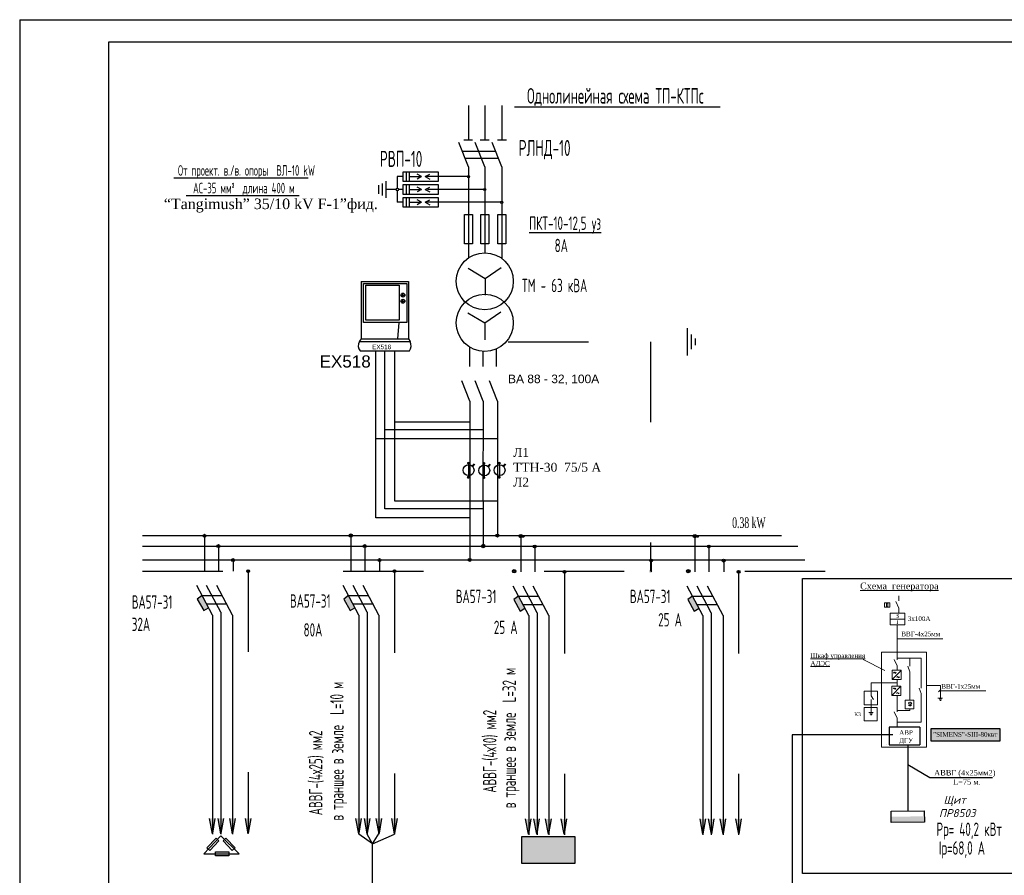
# Model space of a CAD drawing. Extents: x 10527 to 38813, y 13847 to 37526.
# Tile 61 of 256: x 35641 to 35862, y 35497 to 35689. Entities that reach past the tile are written whole.
import ezdxf

# ---------------------------------------------------------------- set-up
doc = ezdxf.new("R2010")
doc.units = 0
doc.header["$LTSCALE"] = 0.5
doc.header["$MEASUREMENT"] = 0
doc.header["$PDMODE"] = 32
doc.header["$PDSIZE"] = 0.3
doc.linetypes.add('ACAD_ISO03W100', pattern=[30, 12, -18])
doc.linetypes.add('ACAD_ISO08W100', pattern=[36, 24, -3, 6, -3])
for name, color, linetype in [('(002) Рамка', 7, 'Continuous'), ('(007) Здания', 7, 'Continuous'), ('Elec', 4, 'Continuous'), ('line', 7, 'Continuous'), ('PLAN', 250, 'Continuous')]:
    doc.layers.add(name, color=color, linetype=linetype)
for name, color, linetype, lineweight in [('STENI', 7, 'Continuous', 15), ('Слой ЭС', 1, 'Continuous', 80), ('эл.обор.', 4, 'Continuous', 30)]:
    doc.layers.add(name, color=color, linetype=linetype, lineweight=lineweight)
doc.styles.add('ARIAL', font='arial.ttf')
doc.styles.add('K', font='times.ttf', dxfattribs={"height": 2.5})
doc.styles.get("Standard").update_dxf_attribs({"font": 'times.ttf'})
doc.styles.add('style1', font='arial.ttf', dxfattribs={"height": 2.5})
doc.styles.add('TIEMS', font='times.ttf')
doc.styles.add('Times New Roman', font='times.ttf')
doc.styles.add('имитатор ГОСТа', font='isocpeur.ttf', dxfattribs={"width": 0.6, "height": 300})

# ---------------------------------------------------------------- blocks, each defined once
blk = doc.blocks.new('ЙЦ')
at = {"lineweight": 25}
h = blk.add_hatch(color=18, dxfattribs=at)
h.set_gradient(color2=(48, 48, 48), one_color=1, tint=0.19, name='CYLINDER')
h.paths.add_polyline_path([(6916.83, 1208.53, 0.930829), (6916.18, 1208.53)])
h.paths.add_polyline_path([(6916.47, 1208.18), (6916.47, 1208.53), (6916.18, 1208.53, 0.017906), (6916.18, 1208.51, 0.379835)])
h.paths.add_polyline_path([(6916.47, 1208.53), (6916.47, 1208.18, 0.449449), (6916.83, 1208.51, 0.017906), (6916.83, 1208.53)])
h = blk.add_hatch(color=18, dxfattribs=at)
h.set_gradient(color2=(48, 48, 48), one_color=1, tint=0.19, name='CYLINDER')
h.paths.add_polyline_path([(6916.8, 1205.39, 0.930829), (6916.15, 1205.39)])
h.paths.add_polyline_path([(6916.44, 1205.04), (6916.44, 1205.39), (6916.15, 1205.39, 0.017906), (6916.15, 1205.36, 0.379835)])
h.paths.add_polyline_path([(6916.44, 1205.39), (6916.44, 1205.04, 0.449449), (6916.8, 1205.36, 0.017906), (6916.8, 1205.39)])
at = {"color": 7, "linetype": 'Continuous', "lineweight": 30}
blk.add_line((6916.55, 1208.16), (6916.55, 1205.69), dxfattribs=at)
at = {"color": 7, "linetype": 'Continuous', "lineweight": 40}
for points in [[(6917.38, 1207.83), (6917.7, 1208.19)], [(6917.4, 1207.81), (6917.9, 1208.37)]]:
    blk.add_lwpolyline(points, dxfattribs=at)
at = {"color": 7, "linetype": 'Continuous', "lineweight": 30}
blk.add_circle((6916.55, 1206.95), 1.22, dxfattribs=at)

msp = doc.modelspace()

# ---------------------------------------------------------------- hatches: boundary and pattern name
at = {"lineweight": 25}
h = msp.add_hatch(color=18, dxfattribs=at)
h.set_gradient(color2=(48, 48, 48), one_color=1, tint=0.19, name='CYLINDER')
h.paths.add_polyline_path([(35682.635, 35573.101, 0.9308291), (35681.985, 35573.101)])
h.paths.add_polyline_path([(35682.271, 35572.754), (35682.271, 35573.101), (35681.985, 35573.101, 0.0179065), (35681.984, 35573.077, 0.3798349)])
h.paths.add_polyline_path([(35682.271, 35573.101), (35682.271, 35572.754, 0.4494487), (35682.636, 35573.077, 0.0179065), (35682.635, 35573.101)])
h = msp.add_hatch(color=18, dxfattribs=at)
h.set_gradient(color2=(48, 48, 48), one_color=1, tint=0.19, name='CYLINDER')
h.paths.add_polyline_path([(35715.442, 35573.101, 0.9308291), (35714.793, 35573.101)])
h.paths.add_polyline_path([(35715.079, 35572.754), (35715.079, 35573.101), (35714.793, 35573.101, 0.0179065), (35714.792, 35573.077, 0.3798349)])
h.paths.add_polyline_path([(35715.079, 35573.101), (35715.079, 35572.754, 0.4494487), (35715.443, 35573.077, 0.0179065), (35715.442, 35573.101)])
h = msp.add_hatch(color=18, dxfattribs=at)
h.set_gradient(color2=(48, 48, 48), one_color=1, tint=0.19, name='CYLINDER')
h.paths.add_polyline_path([(35742.068, 35567.652), (35741.416, 35567.652, 1)])
h.paths.add_polyline_path([(35741.742, 35567.978), (35741.742, 35567.652), (35742.068, 35567.652, 0.4142136)])
h.paths.add_polyline_path([(35741.742, 35567.978, 0.4142136), (35741.416, 35567.652), (35741.742, 35567.652)])
h.paths.add_polyline_path([(35745.166, 35570.766), (35744.384, 35570.766, 1)])
h.paths.add_polyline_path([(35744.775, 35571.156), (35744.775, 35570.766), (35745.166, 35570.766, 0.4142136)])
h.paths.add_polyline_path([(35744.775, 35571.156, 0.4142136), (35744.384, 35570.766), (35744.775, 35570.766)])
h.paths.add_polyline_path([(35748.306, 35573.101), (35747.587, 35573.101, 1)])
h.paths.add_polyline_path([(35747.946, 35573.46, 0.4142136), (35747.587, 35573.101), (35747.946, 35573.101)])
h.paths.add_polyline_path([(35747.946, 35573.46), (35747.946, 35573.101), (35748.306, 35573.101, 0.4142136)])
h.paths.add_polyline_path([(35782.281, 35565.496), (35782.281, 35565.105), (35782.672, 35565.105, 0.4142136)])
h.paths.add_polyline_path([(35782.281, 35565.496, 0.4142136), (35781.89, 35565.105), (35782.281, 35565.105)])
h.paths.add_polyline_path([(35782.672, 35565.105), (35781.89, 35565.105, 1)])
h = msp.add_hatch(color=18, dxfattribs=at)
h.set_gradient(color2=(48, 48, 48), one_color=1, tint=0.19, name='CYLINDER')
h.paths.add_polyline_path([(35753.54, 35572.982, 0.9308291), (35752.891, 35572.982)])
h.paths.add_polyline_path([(35753.177, 35572.635), (35753.177, 35572.982), (35752.891, 35572.982, 0.0179065), (35752.89, 35572.958, 0.3798349)])
h.paths.add_polyline_path([(35753.177, 35572.982), (35753.177, 35572.635, 0.4494487), (35753.541, 35572.958, 0.0179065), (35753.54, 35572.982)])
h = msp.add_hatch(color=18, dxfattribs=at)
h.set_gradient(color2=(48, 48, 48), one_color=1, tint=0.19, name='CYLINDER')
h.paths.add_polyline_path([(35792.564, 35572.982, 0.9308291), (35791.915, 35572.982)])
h.paths.add_polyline_path([(35792.201, 35572.635), (35792.201, 35572.982), (35791.915, 35572.982, 0.0179065), (35791.914, 35572.958, 0.3798349)])
h.paths.add_polyline_path([(35792.201, 35572.982), (35792.201, 35572.635, 0.4494487), (35792.565, 35572.958, 0.0179065), (35792.564, 35572.982)])
h = msp.add_hatch(color=18, dxfattribs=at)
h.set_gradient(color2=(48, 48, 48), one_color=1, tint=0.19, name='CYLINDER')
h.paths.add_polyline_path([(35685.738, 35570.782, 0.9308291), (35685.088, 35570.782)])
h.paths.add_polyline_path([(35685.374, 35570.435), (35685.374, 35570.782), (35685.088, 35570.782, 0.0179065), (35685.087, 35570.759, 0.3798349)])
h.paths.add_polyline_path([(35685.374, 35570.782), (35685.374, 35570.435, 0.4494487), (35685.738, 35570.759, 0.0179065), (35685.738, 35570.782)])
h = msp.add_hatch(color=18, dxfattribs=at)
h.set_gradient(color2=(48, 48, 48), one_color=1, tint=0.19, name='CYLINDER')
h.paths.add_polyline_path([(35718.545, 35570.782, 0.9308291), (35717.895, 35570.782)])
h.paths.add_polyline_path([(35718.181, 35570.435), (35718.181, 35570.782), (35717.895, 35570.782, 0.0179065), (35717.894, 35570.759, 0.3798349)])
h.paths.add_polyline_path([(35718.181, 35570.782), (35718.181, 35570.435, 0.4494487), (35718.546, 35570.759, 0.0179065), (35718.545, 35570.782)])
h = msp.add_hatch(color=18, dxfattribs=at)
h.set_gradient(color2=(48, 48, 48), one_color=1, tint=0.19, name='CYLINDER')
h.paths.add_polyline_path([(35756.643, 35570.663, 0.9308291), (35755.993, 35570.663)])
h.paths.add_polyline_path([(35756.279, 35570.316), (35756.279, 35570.663), (35755.993, 35570.663, 0.0179065), (35755.992, 35570.64, 0.3798349)])
h.paths.add_polyline_path([(35756.279, 35570.663), (35756.279, 35570.316, 0.4494487), (35756.644, 35570.64, 0.0179065), (35756.643, 35570.663)])
h = msp.add_hatch(color=18, dxfattribs=at)
h.set_gradient(color2=(48, 48, 48), one_color=1, tint=0.19, name='CYLINDER')
h.paths.add_polyline_path([(35795.667, 35570.663, 0.9308291), (35795.017, 35570.663)])
h.paths.add_polyline_path([(35795.303, 35570.316), (35795.303, 35570.663), (35795.017, 35570.663, 0.0179065), (35795.016, 35570.64, 0.3798349)])
h.paths.add_polyline_path([(35795.303, 35570.663), (35795.303, 35570.316, 0.4494487), (35795.668, 35570.64, 0.0179065), (35795.667, 35570.663)])
h = msp.add_hatch(color=18, dxfattribs=at)
h.set_gradient(color2=(48, 48, 48), one_color=1, tint=0.19, name='CYLINDER')
h.paths.add_polyline_path([(35689.032, 35567.635, 0.9308291), (35688.383, 35567.635)])
h.paths.add_polyline_path([(35688.669, 35567.288), (35688.669, 35567.635), (35688.383, 35567.635, 0.0179065), (35688.382, 35567.612, 0.3798349)])
h.paths.add_polyline_path([(35688.669, 35567.635), (35688.669, 35567.288, 0.4494487), (35689.033, 35567.612, 0.0179065), (35689.032, 35567.635)])
h = msp.add_hatch(color=18, dxfattribs=at)
h.set_gradient(color2=(48, 48, 48), one_color=1, tint=0.19, name='CYLINDER')
h.paths.add_polyline_path([(35721.84, 35567.635, 0.9308291), (35721.19, 35567.635)])
h.paths.add_polyline_path([(35721.476, 35567.288), (35721.476, 35567.635), (35721.19, 35567.635, 0.0179065), (35721.189, 35567.612, 0.3798349)])
h.paths.add_polyline_path([(35721.476, 35567.635), (35721.476, 35567.288, 0.4494487), (35721.841, 35567.612, 0.0179065), (35721.84, 35567.635)])
h = msp.add_hatch(color=18, dxfattribs=at)
h.set_gradient(color2=(48, 48, 48), one_color=1, tint=0.19, name='CYLINDER')
h.paths.add_polyline_path([(35782.738, 35567.516, 0.9308291), (35782.088, 35567.516)])
h.paths.add_polyline_path([(35782.375, 35567.169), (35782.375, 35567.516), (35782.088, 35567.516, 0.0179065), (35782.088, 35567.493, 0.3798349)])
h.paths.add_polyline_path([(35782.375, 35567.516), (35782.375, 35567.169, 0.4494487), (35782.739, 35567.493, 0.0179065), (35782.738, 35567.516)])
h = msp.add_hatch(color=18, dxfattribs=at)
h.set_gradient(color2=(48, 48, 48), one_color=1, tint=0.19, name='CYLINDER')
h.paths.add_polyline_path([(35798.962, 35567.516, 0.9308291), (35798.312, 35567.516)])
h.paths.add_polyline_path([(35798.598, 35567.169), (35798.598, 35567.516), (35798.312, 35567.516, 0.0179065), (35798.311, 35567.493, 0.3798349)])
h.paths.add_polyline_path([(35798.598, 35567.516), (35798.598, 35567.169, 0.4494487), (35798.962, 35567.493, 0.0179065), (35798.962, 35567.516)])
h = msp.add_hatch(color=18, dxfattribs=at)
h.set_gradient(color2=(48, 48, 48), one_color=1, tint=0.19, name='CYLINDER')
h.paths.add_polyline_path([(35692.405, 35565.128, 0.9308291), (35691.755, 35565.128)])
h.paths.add_polyline_path([(35692.041, 35564.781), (35692.041, 35565.128), (35691.755, 35565.128, 0.0179065), (35691.754, 35565.105, 0.3798349)])
h.paths.add_polyline_path([(35692.041, 35565.128), (35692.041, 35564.781, 0.4494487), (35692.406, 35565.105, 0.0179065), (35692.405, 35565.128)])
h = msp.add_hatch(color=18, dxfattribs=at)
h.set_gradient(color2=(48, 48, 48), one_color=1, tint=0.19, name='CYLINDER')
h.paths.add_polyline_path([(35725.212, 35565.126, 0.9308291), (35724.563, 35565.126)])
h.paths.add_polyline_path([(35724.849, 35564.78), (35724.849, 35565.126), (35724.563, 35565.126, 0.0179065), (35724.562, 35565.103, 0.3798349)])
h.paths.add_polyline_path([(35724.849, 35565.126), (35724.849, 35564.78, 0.4494487), (35725.213, 35565.103, 0.0179065), (35725.212, 35565.126)])
h = msp.add_hatch(color=18, dxfattribs=at)
h.set_gradient(color2=(48, 48, 48), one_color=1, tint=0.19, name='CYLINDER')
h.paths.add_polyline_path([(35763.31, 35565.007, 0.9308291), (35762.661, 35565.007)])
h.paths.add_polyline_path([(35762.947, 35564.661), (35762.947, 35565.007), (35762.661, 35565.007, 0.0179065), (35762.66, 35564.984, 0.3798349)])
h.paths.add_polyline_path([(35762.947, 35565.007), (35762.947, 35564.661, 0.4494487), (35763.311, 35564.984, 0.0179065), (35763.31, 35565.007)])
h = msp.add_hatch(color=18, dxfattribs=at)
h.set_gradient(color2=(48, 48, 48), one_color=1, tint=0.19, name='CYLINDER')
h.paths.add_polyline_path([(35802.334, 35565.007, 0.9308291), (35801.684, 35565.007)])
h.paths.add_polyline_path([(35801.971, 35564.661), (35801.971, 35565.007), (35801.684, 35565.007, 0.0179065), (35801.684, 35564.984, 0.3798349)])
h.paths.add_polyline_path([(35801.971, 35565.007), (35801.971, 35564.661, 0.4494487), (35802.335, 35564.984, 0.0179065), (35802.334, 35565.007)])
h = msp.add_hatch(color=18, dxfattribs=at)
h.set_gradient(color2=(48, 48, 48), one_color=1, tint=0.19, name='CYLINDER')
h.paths.add_polyline_path([(35681.743, 35559.663), (35680.691, 35558.881), (35682.137, 35556.281), (35683.214, 35556.911)])
h = msp.add_hatch(color=18, dxfattribs=at)
h.set_gradient(color2=(48, 48, 48), one_color=1, tint=0.19, name='CYLINDER')
h.paths.add_polyline_path([(35714.55, 35559.663), (35713.498, 35558.881), (35714.944, 35556.281), (35716.021, 35556.911)])
h = msp.add_hatch(color=18, dxfattribs=at)
h.set_gradient(color2=(48, 48, 48), one_color=1, tint=0.19, name='CYLINDER')
h.paths.add_polyline_path([(35752.648, 35559.544), (35751.596, 35558.762), (35753.042, 35556.162), (35754.119, 35556.792)])
h = msp.add_hatch(color=18, dxfattribs=at)
h.set_gradient(color2=(48, 48, 48), one_color=1, tint=0.19, name='CYLINDER')
h.paths.add_polyline_path([(35791.672, 35559.544), (35790.62, 35558.762), (35792.066, 35556.162), (35793.143, 35556.792)])
at = {"linetype": 'Continuous', "lineweight": 25, "ltscale": 500}
h = msp.add_hatch(color=0, dxfattribs=at)
h.set_gradient(color1=(255, 255, 255), one_color=1, tint=1)
h.paths.add_polyline_path([(35845.136, 35529.873), (35845.136, 35527.005), (35860.551, 35527.005), (35860.551, 35529.873)])
at = {"lineweight": 25}
h = msp.add_hatch(color=18, dxfattribs=at)
h.set_gradient(color2=(48, 48, 48), one_color=1, tint=0.19, name='CYLINDER')
h.paths.add_polyline_path([(35684.088, 35509.678), (35683.437, 35509.678), (35684.088, 35506.243)])
h.paths.add_polyline_path([(35684.088, 35506.351), (35684.633, 35509.678), (35684.088, 35509.678)])
h = msp.add_hatch(color=18, dxfattribs=at)
h.set_gradient(color2=(48, 48, 48), one_color=1, tint=0.19, name='CYLINDER')
h.paths.add_polyline_path([(35685.984, 35509.678), (35685.333, 35509.678), (35685.984, 35506.243)])
h.paths.add_polyline_path([(35685.984, 35506.351), (35686.529, 35509.678), (35685.984, 35509.678)])
h = msp.add_hatch(color=18, dxfattribs=at)
h.set_gradient(color2=(48, 48, 48), one_color=1, tint=0.19, name='CYLINDER')
h.paths.add_polyline_path([(35688.613, 35509.678), (35687.962, 35509.678), (35688.613, 35506.243)])
h.paths.add_polyline_path([(35688.613, 35506.351), (35689.158, 35509.678), (35688.613, 35509.678)])
h = msp.add_hatch(color=18, dxfattribs=at)
h.set_gradient(color2=(48, 48, 48), one_color=1, tint=0.19, name='CYLINDER')
h.paths.add_polyline_path([(35692.107, 35509.678), (35691.456, 35509.678), (35692.107, 35506.243)])
h.paths.add_polyline_path([(35692.107, 35506.351), (35692.652, 35509.678), (35692.107, 35509.678)])
h = msp.add_hatch(color=18, dxfattribs=at)
h.set_gradient(color2=(48, 48, 48), one_color=1, tint=0.19, name='CYLINDER')
h.paths.add_polyline_path([(35716.885, 35509.678), (35716.234, 35509.678), (35716.885, 35506.243)])
h.paths.add_polyline_path([(35716.885, 35506.351), (35717.431, 35509.678), (35716.885, 35509.678)])
h = msp.add_hatch(color=18, dxfattribs=at)
h.set_gradient(color2=(48, 48, 48), one_color=1, tint=0.19, name='CYLINDER')
h.paths.add_polyline_path([(35718.781, 35509.678), (35718.13, 35509.678), (35718.781, 35506.243)])
h.paths.add_polyline_path([(35718.781, 35506.351), (35719.326, 35509.678), (35718.781, 35509.678)])
h = msp.add_hatch(color=18, dxfattribs=at)
h.set_gradient(color2=(48, 48, 48), one_color=1, tint=0.19, name='CYLINDER')
h.paths.add_polyline_path([(35721.411, 35509.678), (35720.76, 35509.678), (35721.411, 35506.243)])
h.paths.add_polyline_path([(35721.411, 35506.351), (35721.956, 35509.678), (35721.411, 35509.678)])
h = msp.add_hatch(color=18, dxfattribs=at)
h.set_gradient(color2=(48, 48, 48), one_color=1, tint=0.19, name='CYLINDER')
h.paths.add_polyline_path([(35724.905, 35509.678), (35724.253, 35509.678), (35724.905, 35506.243)])
h.paths.add_polyline_path([(35724.905, 35506.351), (35725.45, 35509.678), (35724.905, 35509.678)])
h = msp.add_hatch(color=18, dxfattribs=at)
h.set_gradient(color2=(48, 48, 48), one_color=1, tint=0.19, name='CYLINDER')
h.paths.add_polyline_path([(35754.89, 35509.559), (35754.239, 35509.559), (35754.89, 35506.124)])
h.paths.add_polyline_path([(35754.89, 35506.232), (35755.435, 35509.559), (35754.89, 35509.559)])
h = msp.add_hatch(color=18, dxfattribs=at)
h.set_gradient(color2=(48, 48, 48), one_color=1, tint=0.19, name='CYLINDER')
h.paths.add_polyline_path([(35756.785, 35509.559), (35756.134, 35509.559), (35756.785, 35506.124)])
h.paths.add_polyline_path([(35756.785, 35506.232), (35757.33, 35509.559), (35756.785, 35509.559)])
h = msp.add_hatch(color=18, dxfattribs=at)
h.set_gradient(color2=(48, 48, 48), one_color=1, tint=0.19, name='CYLINDER')
h.paths.add_polyline_path([(35759.415, 35509.559), (35758.764, 35509.559), (35759.415, 35506.124)])
h.paths.add_polyline_path([(35759.415, 35506.232), (35759.96, 35509.559), (35759.415, 35509.559)])
h = msp.add_hatch(color=18, dxfattribs=at)
h.set_gradient(color2=(48, 48, 48), one_color=1, tint=0.19, name='CYLINDER')
h.paths.add_polyline_path([(35762.909, 35509.559), (35762.258, 35509.559), (35762.909, 35506.124)])
h.paths.add_polyline_path([(35762.909, 35506.232), (35763.454, 35509.559), (35762.909, 35509.559)])
h = msp.add_hatch(color=18, dxfattribs=at)
h.set_gradient(color2=(48, 48, 48), one_color=1, tint=0.19, name='CYLINDER')
h.paths.add_polyline_path([(35794.007, 35509.559), (35793.356, 35509.559), (35794.007, 35506.124)])
h.paths.add_polyline_path([(35794.007, 35506.232), (35794.552, 35509.559), (35794.007, 35509.559)])
h = msp.add_hatch(color=18, dxfattribs=at)
h.set_gradient(color2=(48, 48, 48), one_color=1, tint=0.19, name='CYLINDER')
h.paths.add_polyline_path([(35795.903, 35509.559), (35795.252, 35509.559), (35795.903, 35506.124)])
h.paths.add_polyline_path([(35795.903, 35506.232), (35796.448, 35509.559), (35795.903, 35509.559)])
h = msp.add_hatch(color=18, dxfattribs=at)
h.set_gradient(color2=(48, 48, 48), one_color=1, tint=0.19, name='CYLINDER')
h.paths.add_polyline_path([(35798.532, 35509.559), (35797.881, 35509.559), (35798.532, 35506.124)])
h.paths.add_polyline_path([(35798.532, 35506.232), (35799.078, 35509.559), (35798.532, 35509.559)])
h = msp.add_hatch(color=18, dxfattribs=at)
h.set_gradient(color2=(48, 48, 48), one_color=1, tint=0.19, name='CYLINDER')
h.paths.add_polyline_path([(35802.026, 35509.559), (35801.375, 35509.559), (35802.026, 35506.124)])
h.paths.add_polyline_path([(35802.026, 35506.232), (35802.571, 35509.559), (35802.026, 35509.559)])
at = {"lineweight": 30, "true_color": 0x000000}
h = msp.add_hatch(color=18, dxfattribs=at)
h.dxf.hatch_style = 1
h.paths.add_polyline_path([(35843.634, 35508.881), (35843.621, 35510.148), (35836.207, 35510.074), (35836.219, 35508.807)])
at = {"lineweight": 25, "ltscale": 6.666667}
h = msp.add_hatch(color=18, dxfattribs=at)
h.dxf.hatch_style = 1
h.set_gradient(color1=(0, 255, 0), color2=(0, 255, 0))
h.paths.add_polyline_path([(35753.453, 35505.667), (35753.453, 35499.578), (35765.289, 35499.578), (35765.289, 35505.667)])

# ---------------------------------------------------------------- linework, layer by layer
at = {"layer": '(002) Рамка', "color": 18, "true_color": 0x000000}
msp.add_line((35640.883, 35688.774), (36060.883, 35688.774), dxfattribs=at)
at = {"layer": '(007) Здания', "color": 18, "true_color": 0x000000, "elevation": 626.828}
for points in [[(35719.975, 35503.965), (35721.411, 35506.351)], [(35719.975, 35503.965), (35716.896, 35506.124)], [(35719.975, 35503.965), (35718.762, 35506.124)], [(35719.975, 35503.965), (35724.895, 35506.124)]]:
    msp.add_lwpolyline(points, dxfattribs=at)
at = {"color": 7, "linetype": 'ByBlock', "lineweight": 25, "ltscale": 5}
msp.add_line((35640.883, 35688.774), (35640.883, 35391.774), dxfattribs=at)
at = {"color": 0, "linetype": 'ByBlock', "lineweight": 25, "ltscale": 5}
for p, q in [((35660.883, 35683.774), (36055.883, 35683.774)), ((35660.883, 35396.774), (35660.883, 35683.774))]:
    msp.add_line(p, q, dxfattribs=at)
at = {"lineweight": 25}
for p, q in [((35741.473, 35669.536), (35741.473, 35661.86)), ((35745.113, 35669.536), (35745.113, 35661.809)), ((35748.918, 35669.536), (35748.918, 35661.809)), ((35751.813, 35669.244), (35797.878, 35669.244)), ((35741.473, 35655.816), (35739.322, 35661.271)), ((35740.397, 35661.86), (35742.402, 35661.86)), ((35745.113, 35655.816), (35742.962, 35661.271)), ((35744.097, 35661.809), (35746.102, 35661.809)), ((35748.918, 35655.816), (35746.767, 35661.271)), ((35747.952, 35661.809), (35749.956, 35661.809)), ((35740.122, 35659.28), (35747.552, 35659.28)), ((35740.745, 35657.725), (35748.165, 35657.725)), ((35741.473, 35655.816), (35741.473, 35635.379)), ((35745.113, 35655.816), (35745.113, 35636.515)), ((35748.918, 35655.816), (35748.918, 35635.261)), ((35675.405, 35653.319), (35705.556, 35653.319)), ((35678.162, 35649.367), (35703.548, 35649.367)), ((35741.719, 35615.372), (35741.719, 35611.043)), ((35744.687, 35614.413), (35744.687, 35611.043)), ((35747.702, 35614.946), (35747.702, 35611.043)), ((35741.742, 35603.233), (35739.949, 35607.779)), ((35744.775, 35603.233), (35742.983, 35607.779)), ((35747.946, 35603.233), (35746.154, 35607.779)), ((35741.742, 35603.233), (35741.742, 35580.809)), ((35744.775, 35603.233), (35744.714, 35580.809)), ((35747.946, 35603.233), (35747.946, 35580.809)), ((35741.742, 35580.809), (35741.742, 35567.652)), ((35744.775, 35580.809), (35744.775, 35570.766)), ((35747.946, 35580.809), (35747.946, 35573.101)), ((35668.391, 35573.101), (35811.631, 35573.101)), ((35682.271, 35573.101), (35682.271, 35565.105)), ((35715.079, 35573.101), (35715.079, 35565.105)), ((35753.177, 35572.982), (35753.177, 35564.986)), ((35792.201, 35572.982), (35792.201, 35564.986)), ((35668.391, 35570.766), (35815.29, 35570.766)), ((35685.414, 35570.766), (35685.414, 35565.105)), ((35718.222, 35570.766), (35718.222, 35565.105)), ((35756.32, 35570.647), (35756.32, 35564.986)), ((35795.344, 35570.647), (35795.344, 35564.986)), ((35668.391, 35567.652), (35816.85, 35567.652)), ((35688.737, 35567.652), (35688.737, 35565.105)), ((35721.544, 35567.652), (35721.544, 35565.105)), ((35782.443, 35567.533), (35782.443, 35564.986)), ((35798.666, 35567.533), (35798.666, 35564.986)), ((35684.088, 35555.276), (35680.56, 35561.874)), ((35685.954, 35555.937), (35682.78, 35561.874)), ((35688.601, 35555.276), (35685.073, 35561.874)), ((35716.896, 35555.276), (35713.368, 35561.874)), ((35718.762, 35555.937), (35715.587, 35561.874)), ((35721.408, 35555.276), (35717.88, 35561.874)), ((35754.994, 35555.157), (35751.466, 35561.755)), ((35756.86, 35555.818), (35753.685, 35561.755)), ((35759.506, 35555.157), (35755.978, 35561.755)), ((35794.018, 35555.157), (35790.49, 35561.755)), ((35795.884, 35555.818), (35792.709, 35561.755)), ((35798.53, 35555.157), (35795.002, 35561.755)), ((35681.743, 35559.663), (35680.691, 35558.881)), ((35681.75, 35559.649), (35686.254, 35559.649)), ((35714.55, 35559.663), (35713.498, 35558.881)), ((35714.558, 35559.649), (35719.061, 35559.649)), ((35752.648, 35559.544), (35751.596, 35558.762)), ((35752.656, 35559.53), (35757.159, 35559.53)), ((35791.672, 35559.544), (35790.62, 35558.762)), ((35791.679, 35559.53), (35796.183, 35559.53)), ((35680.691, 35558.881), (35682.137, 35556.281)), ((35682.754, 35557.771), (35687.267, 35557.771)), ((35713.498, 35558.881), (35714.944, 35556.281)), ((35715.562, 35557.771), (35720.074, 35557.771)), ((35751.596, 35558.762), (35753.042, 35556.162)), ((35753.66, 35557.652), (35758.172, 35557.652)), ((35790.62, 35558.762), (35792.066, 35556.162)), ((35792.683, 35557.652), (35797.196, 35557.652)), ((35682.137, 35556.281), (35683.214, 35556.911)), ((35684.088, 35555.276), (35684.088, 35506.124)), ((35685.954, 35555.937), (35685.954, 35506.124)), ((35688.601, 35555.276), (35688.601, 35506.124)), ((35714.944, 35556.281), (35716.021, 35556.911)), ((35716.896, 35555.276), (35716.896, 35506.124)), ((35718.762, 35555.937), (35718.762, 35506.124)), ((35721.408, 35555.276), (35721.408, 35506.124)), ((35753.042, 35556.162), (35754.119, 35556.792)), ((35754.994, 35555.157), (35754.994, 35506.005)), ((35756.86, 35555.818), (35756.86, 35506.005)), ((35759.506, 35555.157), (35759.506, 35506.005)), ((35792.066, 35556.162), (35793.143, 35556.792)), ((35794.018, 35555.157), (35794.018, 35506.005)), ((35795.884, 35555.818), (35795.884, 35506.005)), ((35798.53, 35555.157), (35798.53, 35506.005)), ((35684.088, 35506.243), (35683.437, 35509.678)), ((35684.633, 35509.678), (35684.088, 35506.351)), ((35685.984, 35506.243), (35685.333, 35509.678)), ((35685.954, 35509.678), (35685.954, 35506.399)), ((35686.529, 35509.678), (35685.984, 35506.351)), ((35688.613, 35506.243), (35687.962, 35509.678)), ((35688.601, 35509.678), (35688.601, 35506.31)), ((35689.158, 35509.678), (35688.613, 35506.351)), ((35692.107, 35506.243), (35691.456, 35509.678)), ((35692.652, 35509.678), (35692.107, 35506.351)), ((35716.885, 35506.243), (35716.234, 35509.678)), ((35717.431, 35509.678), (35716.885, 35506.351)), ((35718.781, 35506.243), (35718.13, 35509.678)), ((35719.326, 35509.678), (35718.781, 35506.351)), ((35721.411, 35506.243), (35720.76, 35509.678)), ((35721.956, 35509.678), (35721.411, 35506.351)), ((35724.905, 35506.243), (35724.253, 35509.678)), ((35725.45, 35509.678), (35724.905, 35506.351)), ((35754.89, 35506.124), (35754.239, 35509.559)), ((35755.435, 35509.559), (35754.89, 35506.232)), ((35756.785, 35506.124), (35756.134, 35509.559)), ((35757.33, 35509.559), (35756.785, 35506.232)), ((35759.415, 35506.124), (35758.764, 35509.559)), ((35759.96, 35509.559), (35759.415, 35506.232)), ((35762.909, 35506.124), (35762.258, 35509.559)), ((35763.454, 35509.559), (35762.909, 35506.232)), ((35794.007, 35506.124), (35793.356, 35509.559)), ((35794.552, 35509.559), (35794.007, 35506.232)), ((35795.903, 35506.124), (35795.252, 35509.559)), ((35796.448, 35509.559), (35795.903, 35506.232)), ((35798.532, 35506.124), (35797.881, 35509.559)), ((35799.078, 35509.559), (35798.532, 35506.232)), ((35802.026, 35506.124), (35801.375, 35509.559)), ((35802.571, 35509.559), (35802.026, 35506.232))]:
    msp.add_line(p, q, dxfattribs=at)
at = {"color": 0, "linetype": 'ByBlock', "lineweight": 25}
for p, q in [((35727.489, 35654.666), (35727.489, 35652.49)), ((35728.174, 35654.666), (35728.174, 35652.49)), ((35730.946, 35653.578), (35729.93, 35654.129)), ((35731.783, 35653.578), (35732.799, 35654.129)), ((35722.117, 35652.078), (35722.117, 35649.324)), ((35722.958, 35652.594), (35722.958, 35648.809)), ((35726.804, 35653.578), (35725.518, 35653.578)), ((35725.518, 35653.578), (35725.518, 35650.992)), ((35728.174, 35653.578), (35730.946, 35653.578)), ((35730.946, 35653.578), (35729.93, 35653.027)), ((35741.23, 35653.577), (35731.783, 35653.578)), ((35731.783, 35653.578), (35732.799, 35653.027)), ((35721.276, 35651.648), (35721.276, 35649.755)), ((35725.227, 35650.701), (35722.958, 35650.701)), ((35725.518, 35650.41), (35725.518, 35647.825)), ((35726.804, 35650.701), (35725.81, 35650.701)), ((35727.489, 35651.789), (35727.489, 35649.614)), ((35728.174, 35651.789), (35728.174, 35649.614)), ((35728.174, 35650.701), (35730.946, 35650.701)), ((35730.946, 35650.701), (35729.93, 35651.252)), ((35730.946, 35650.701), (35729.93, 35650.15)), ((35731.783, 35650.701), (35732.799, 35651.252)), ((35731.783, 35650.701), (35732.799, 35650.15)), ((35744.87, 35650.7), (35732.26, 35650.701)), ((35726.804, 35647.825), (35725.518, 35647.825)), ((35727.489, 35648.912), (35727.489, 35646.737)), ((35728.174, 35648.912), (35728.174, 35646.737)), ((35728.174, 35647.825), (35730.946, 35647.825)), ((35730.946, 35647.825), (35729.93, 35648.376)), ((35730.946, 35647.825), (35729.93, 35647.274)), ((35731.783, 35647.825), (35732.799, 35648.376)), ((35748.676, 35647.824), (35731.783, 35647.825)), ((35731.783, 35647.825), (35732.799, 35647.274))]:
    msp.add_line(p, q, dxfattribs=at)
at = {"linetype": 'ACAD_ISO03W100', "lineweight": 25, "ltscale": 30}
for p, q in [((35741.399, 35633.058), (35745.181, 35630.775)), ((35745.181, 35630.775), (35748.806, 35633.216)), ((35745.181, 35630.854), (35745.181, 35626.996)), ((35745.113, 35620.799), (35748.737, 35623.239)), ((35741.331, 35623.081), (35745.113, 35620.799)), ((35745.113, 35620.877), (35745.113, 35617.02))]:
    msp.add_line(p, q, dxfattribs=at)
at = {"linetype": 'ACAD_ISO03W100', "lineweight": 25, "ltscale": 3}
for p, q in [((35790.462, 35619.59), (35790.462, 35613.514)), ((35750.331, 35616.552), (35790.462, 35616.552)), ((35782.281, 35616.552), (35782.281, 35565.105)), ((35791.352, 35618.181), (35791.352, 35614.924)), ((35792.243, 35617.324), (35792.243, 35615.781)), ((35668.391, 35565.105), (35824.295, 35565.105)), ((35692.088, 35565.048), (35692.088, 35506.344)), ((35724.895, 35564.777), (35724.895, 35506.124)), ((35762.993, 35564.659), (35762.993, 35506.005)), ((35802.017, 35564.659), (35802.017, 35506.005))]:
    msp.add_line(p, q, dxfattribs=at)
at = {"lineweight": 25, "ltscale": 30}
for p, q in [((35720.728, 35587.125), (35720.728, 35614.517)), ((35722.683, 35589.078), (35722.683, 35614.517)), ((35724.964, 35589.078), (35724.964, 35614.517)), ((35720.728, 35577.119), (35720.728, 35602.613)), ((35722.683, 35579.073), (35722.683, 35602.613)), ((35724.964, 35580.809), (35724.964, 35602.613)), ((35744.714, 35596.777), (35722.683, 35596.777)), ((35741.742, 35598.513), (35724.964, 35598.513)), ((35747.869, 35594.823), (35720.728, 35594.823)), ((35744.714, 35579.073), (35722.683, 35579.073)), ((35747.946, 35580.809), (35724.964, 35580.809)), ((35741.68, 35577.119), (35720.728, 35577.119))]:
    msp.add_line(p, q, dxfattribs=at)
at = {"lineweight": 15, "ltscale": 30}
for p, q in [((35837.904, 35559.62), (35837.904, 35558.467)), ((35837.904, 35556.858), (35837.231, 35558.357)), ((35837.904, 35556.858), (35837.904, 35555.644)), ((35835.988, 35554.377), (35839.228, 35554.377)), ((35837.53, 35553.091), (35837.53, 35545.226)), ((35837.518, 35549.949), (35847.793, 35549.949)), ((35837.53, 35543.875), (35836.889, 35545.305)), ((35837.53, 35543.875), (35837.53, 35542.9)), ((35837.534, 35545.586), (35842.907, 35545.586)), ((35840.41, 35542.577), (35839.903, 35543.797)), ((35840.41, 35543.827), (35840.41, 35545.588)), ((35842.907, 35545.586), (35842.907, 35538.911)), ((35836.422, 35540.85), (35838.427, 35542.888)), ((35840.41, 35536.229), (35840.41, 35542.577)), ((35837.53, 35540.119), (35831.687, 35540.119)), ((35831.687, 35540.119), (35831.687, 35537.184)), ((35836.357, 35537.269), (35838.362, 35539.307)), ((35837.53, 35540.838), (35837.53, 35539.319)), ((35844.194, 35539.489), (35847.225, 35539.489)), ((35847.225, 35539.489), (35847.225, 35536.659)), ((35831.687, 35537.184), (35832.23, 35536.322)), ((35837.53, 35537.258), (35837.53, 35533.601)), ((35842.908, 35537.711), (35842.48, 35538.879)), ((35842.907, 35537.713), (35842.907, 35531.264)), ((35846.84, 35538.103), (35847.36, 35538.569)), ((35847.16, 35538.303), (35857.436, 35538.303)), ((35831.687, 35536.322), (35831.687, 35533.409)), ((35840.029, 35535.601), (35840.796, 35535.601)), ((35840.408, 35534.853), (35840.048, 35535.591)), ((35840.08, 35534.996), (35840.753, 35534.996)), ((35840.796, 35535.601), (35840.408, 35534.853)), ((35840.435, 35535.609), (35840.435, 35535.815)), ((35847.698, 35536.659), (35846.681, 35536.659)), ((35847.507, 35536.39), (35846.949, 35536.39)), ((35847.402, 35536.122), (35847.077, 35536.122)), ((35832.176, 35533.418), (35831.159, 35533.418)), ((35831.985, 35533.149), (35831.427, 35533.149)), ((35831.879, 35532.881), (35831.555, 35532.881)), ((35837.53, 35532.175), (35836.889, 35533.605)), ((35837.537, 35533.849), (35840.366, 35533.849)), ((35840.366, 35533.849), (35840.366, 35534.233)), ((35837.53, 35532.175), (35837.53, 35530.077)), ((35842.907, 35531.264), (35837.53, 35531.264))]:
    msp.add_line(p, q, dxfattribs=at)
at = {"color": 0, "linetype": 'ByBlock', "lineweight": 25}
for points in [[(35726.804, 35654.666), (35734.645, 35654.666), (35734.645, 35652.49), (35726.804, 35652.49)], [(35726.804, 35651.789), (35734.645, 35651.789), (35734.645, 35649.614), (35726.804, 35649.614)], [(35726.804, 35648.912), (35734.645, 35648.912), (35734.645, 35646.737), (35726.804, 35646.737)], [(35742.379, 35645.064), (35742.379, 35638.53), (35740.566, 35638.53), (35740.566, 35645.064)], [(35746.019, 35645.064), (35746.019, 35638.53), (35744.206, 35638.53), (35744.206, 35645.064)], [(35749.824, 35645.064), (35749.824, 35638.53), (35748.012, 35638.53), (35748.012, 35645.064)]]:
    msp.add_lwpolyline(points, close=True, dxfattribs=at)
at = {"color": 1, "elevation": -626.828}
msp.add_lwpolyline([(35816.349, 35563.445), (35865.593, 35563.445), (35865.593, 35497.353), (35816.349, 35497.353)], close=True, dxfattribs=at)
at = {"lineweight": 15, "ltscale": 30}
for points in [[(35834.707, 35558.061), (35835.927, 35558.061), (35835.927, 35557.045), (35834.707, 35557.045)], [(35835.151, 35557.982), (35835.463, 35557.982), (35835.463, 35557.115), (35835.151, 35557.115)], [(35835.974, 35555.684), (35839.228, 35555.684), (35839.228, 35553.1), (35835.974, 35553.1)], [(35836.411, 35542.9), (35838.416, 35542.9), (35838.416, 35540.838), (35836.411, 35540.838)], [(35836.346, 35539.319), (35838.35, 35539.319), (35838.35, 35537.258), (35836.346, 35537.258)], [(35839.363, 35536.226), (35841.306, 35536.226), (35841.306, 35534.245), (35839.363, 35534.245)]]:
    msp.add_lwpolyline(points, close=True, dxfattribs=at)
at = {"linetype": 'ACAD_ISO03W100', "lineweight": 15, "ltscale": 30}
for points in [[(35834.028, 35546.953), (35844.154, 35546.953), (35844.154, 35525.693), (35834.028, 35525.693)], [(35830.161, 35538.232), (35833.14, 35538.232), (35833.14, 35535.179), (35830.161, 35535.179)], [(35830.143, 35534.561), (35833.078, 35534.561), (35833.078, 35531.548), (35830.143, 35531.548)]]:
    msp.add_lwpolyline(points, close=True, dxfattribs=at)
at = {"color": 18, "true_color": 0x000000, "elevation": 626.828, "flags": 128}
msp.add_lwpolyline([(35836.577, 35528.465), (35813.998, 35528.465), (35813.998, 35484.742), (35719.975, 35484.742), (35719.975, 35503.965)], dxfattribs=at)
at = {"flags": 128}
for points in [[(35839.901, 35526.176), (35839.901, 35511.377)], [(35858.885, 35518.787), (35844.827, 35518.787), (35839.901, 35521.674)]]:
    msp.add_lwpolyline(points, dxfattribs=at)
at = {"color": 18, "lineweight": 30, "true_color": 0x000000}
msp.add_lwpolyline([(35836.194, 35511.34), (35843.609, 35511.415), (35843.634, 35508.881), (35836.219, 35508.807)], close=True, dxfattribs=at)
at = {"color": 7, "lineweight": 25, "ltscale": 30}
msp.add_lwpolyline([(35685.949, 35505.778), (35682.176, 35501.747), (35690.108, 35501.747), (35685.949, 35505.778)], dxfattribs=at)
for points in [[(35682.843, 35503.101), (35684.898, 35505.296), (35685.538, 35504.696), (35683.484, 35502.502)], [(35689.157, 35503.101), (35687.103, 35505.296), (35686.462, 35504.696), (35688.516, 35502.502)], [(35684.771, 35502.185), (35687.777, 35502.185), (35687.777, 35501.308), (35684.771, 35501.308)]]:
    msp.add_lwpolyline(points, close=True, dxfattribs=at)
at = {"lineweight": 25, "ltscale": 6.666667}
msp.add_lwpolyline([(35753.453, 35505.667), (35765.289, 35505.667), (35765.289, 35499.578), (35753.453, 35499.578)], close=True, dxfattribs=at)
at = {"lineweight": 25}
for centre, radius in [((35741.473, 35653.577), 0.243), ((35725.518, 35650.701), 0.291), ((35745.113, 35650.7), 0.243), ((35748.918, 35647.824), 0.243), ((35745.113, 35630.115), 6.4), ((35745.113, 35620.799), 6.4), ((35682.31, 35573.077), 0.326), ((35715.079, 35573.101), 0.36), ((35747.946, 35573.101), 0.326), ((35753.177, 35572.982), 0.36), ((35753.215, 35572.958), 0.326), ((35792.201, 35572.982), 0.36), ((35792.239, 35572.958), 0.326), ((35685.413, 35570.759), 0.326), ((35718.22, 35570.759), 0.326), ((35744.775, 35570.766), 0.391), ((35756.318, 35570.64), 0.326), ((35795.342, 35570.64), 0.326), ((35688.708, 35567.612), 0.326), ((35721.515, 35567.612), 0.326), ((35741.742, 35567.652), 0.326), ((35782.413, 35567.493), 0.326), ((35798.637, 35567.493), 0.326), ((35692.08, 35565.103), 0.326), ((35724.887, 35565.103), 0.326), ((35751.703, 35565.105), 0.391), ((35762.985, 35564.984), 0.326), ((35790.727, 35565.105), 0.391), ((35802.009, 35564.984), 0.326)]:
    msp.add_circle(centre, radius, dxfattribs=at)
at = {"lineweight": 15, "ltscale": 30, "end_tangent": (0.5549195, 0.8319041)}
for points in [[(35836.711, 35542.291), (35836.902, 35542.502), (35837.074, 35542.212), (35837.329, 35542.443)], [(35837.455, 35541.294), (35837.646, 35541.505), (35837.817, 35541.214), (35838.072, 35541.445)], [(35836.646, 35538.711), (35836.837, 35538.922), (35837.009, 35538.631), (35837.263, 35538.862)], [(35837.389, 35537.713), (35837.581, 35537.924), (35837.752, 35537.633), (35838.007, 35537.864)]]:
    msp.add_spline(points, degree=3, dxfattribs=at)
at = {"lineweight": 25}
for p in [(35715.079, 35573.101), (35753.177, 35572.982), (35753.788, 35572.863), (35792.201, 35572.982), (35792.811, 35572.863), (35744.775, 35570.766), (35751.703, 35565.19), (35751.703, 35565.105), (35751.703, 35565.105), (35790.727, 35565.19), (35790.727, 35565.105), (35790.727, 35565.105)]:
    msp.add_point(p, dxfattribs=at)
at = {"layer": 'Elec', "color": 0, "lineweight": 25}
for points in [[(35717.379, 35630.064), (35717.379, 35617.245)], [(35717.379, 35630.064), (35728.05, 35630.064)], [(35728.05, 35630.064), (35728.05, 35617.245)], [(35726.337, 35627.021), (35727.29, 35627.021)], [(35726.337, 35625.649), (35727.29, 35625.649)], [(35726.776, 35626.582), (35726.776, 35627.505)], [(35726.776, 35625.21), (35726.776, 35626.133)], [(35725.892, 35620.91), (35725.53, 35617.245)], [(35717.379, 35617.245), (35717.001, 35616.586)], [(35717.001, 35616.586), (35728.36, 35616.586)], [(35717.379, 35617.245), (35728.05, 35617.245)], [(35728.05, 35617.245), (35728.359, 35616.586)], [(35717.155, 35614.517), (35728.211, 35614.517)]]:
    msp.add_lwpolyline(points, dxfattribs=at)
for points in [[(35717.946, 35629.614), (35727.623, 35629.614), (35727.623, 35620.91), (35717.946, 35620.91)], [(35718.457, 35629.217), (35725.927, 35629.217), (35725.927, 35621.368), (35718.457, 35621.368)]]:
    msp.add_lwpolyline(points, close=True, dxfattribs=at)
for centre in [(35726.776, 35627.021), (35726.776, 35625.649)]:
    msp.add_circle(centre, 0.439, dxfattribs=at)
for centre, start, end in [((35718.577, 35615.66), 149.48301, 218.79455), ((35726.789, 35615.66), 321.20545, 30.51699)]:
    msp.add_arc(centre, 1.824, start, end, dxfattribs=at)
at = {"layer": 'PLAN', "lineweight": 15, "ltscale": 30}
for p, q in [((35829.926, 35545.289), (35834.809, 35542.848)), ((35835.202, 35526.191), (35835.204, 35526.193))]:
    msp.add_line(p, q, dxfattribs=at)
at = {"layer": 'STENI', "color": 255, "linetype": 'Continuous', "lineweight": 25, "ltscale": 500}
msp.add_lwpolyline([(35845.136, 35529.873), (35860.551, 35529.873), (35860.551, 35527.005), (35845.136, 35527.005)], close=True, dxfattribs=at)
at = {"layer": 'эл.обор.', "color": 0, "lineweight": 30}
for p, q in [((35842.644, 35530.13), (35835.729, 35530.13)), ((35835.729, 35530.13), (35835.729, 35526.176)), ((35842.644, 35530.13), (35842.644, 35526.176)), ((35835.729, 35526.176), (35842.644, 35526.176))]:
    msp.add_line(p, q, dxfattribs=at)

# ---------------------------------------------------------------- block references
at = {"color": 7, "linetype": 'Continuous', "lineweight": 5}
for p in [(28824.939, 34380.821), (28828.444, 34380.754), (28831.89, 34380.821)]:
    msp.add_blockref('ЙЦ', p, dxfattribs=at)

# ---------------------------------------------------------------- texts
at = {"lineweight": 25, "style": 'имитатор ГОСТа', "width": 0.6}
for s, height, p in [('Однолинейная схема ТП-КТПс', 3.5, (35754.619, 35669.944)), ('От проект. в./в. опоры  ВЛ-10 kW  ', 2.36811, (35676.371, 35653.793)), (' АС-35 мм²  длина 400 м  ', 2.36811, (35678.832, 35649.841))]:
    msp.add_text(s, height=height, dxfattribs=at).set_placement(p)
at = {"lineweight": 25, "style": 'TIEMS'}
msp.add_text('  “Tangimush” 35/10 kV F-1”фид.  ', height=2.36811, dxfattribs=at).set_placement((35671.398, 35646.306))
at = {"color": 0, "lineweight": 25, "style": 'ARIAL'}
for height, p in [(1.0154, (35719.88, 35614.899)), (2.7357, (35708.092, 35610.78))]:
    msp.add_text('ЕХ518', height=height, dxfattribs=at).set_placement(p)
at = {"lineweight": 25, "style": 'имитатор ГОСТа', "width": 0.6}
for s, p in [('в траншее в земле  L=32 м', (35752.083, 35511.97)), ('в траншее в земле  L=10 м', (35713.46, 35509.201)), ('АВВГ-(4х10) мм2 ', (35747.715, 35515.44)), ('АВВГ-(4х25) мм2 ', (35708.724, 35510.404))]:
    msp.add_text(s, height=3, rotation=90, dxfattribs=at).set_placement(p)
at = {"lineweight": 25, "ltscale": 30, "style": 'имитатор ГОСТа', "width": 0.6}
for s, p in [('Рр= 40,2 кВт', (35846.351, 35505.756, -313.414)), ('Iр=68,0 A', (35846.888, 35501.558, -313.414))]:
    msp.add_text(s, height=3, dxfattribs=at).set_placement(p)
at = {"lineweight": 25, "ltscale": 30, "attachment_point": 1, "style": 'имитатор ГОСТа'}
for s, insert, char_height, width in [('  РЛНД-10', (35749.956, 35661.809), 3.6, 16.84068), ('  РВП-10', (35718.845, 35659.365), 3.6, 16.84068), ('ТМ - 63 кВА ', (35753.448, 35630.676), 3, 25.68631), ('ВА57-31\\P32А', (35666.001, 35559.704), 3, 18.80001), ('{\\fISOCPEUR|b0|i0|c204|p34;ВА57-31}', (35701.457, 35559.931), 3, 18.80001), ('{\\fISOCPEUR|b0|i0|c204|p34;ВА57-31}', (35738.623, 35560.956), 3, 18.80001), ('{\\fISOCPEUR|b0|i0|c204|p34;ВА57-31}', (35777.647, 35560.956), 3, 18.80001), ('25 А', (35783.986, 35555.73), 3, 18.80001), ('80А', (35704.505, 35553.459), 3, 18.80001), ('25 А', (35747.157, 35554.025), 3, 18.80001)]:
    msp.add_mtext(s, dxfattribs=dict(at, insert=insert, char_height=char_height, width=width))
at = {"color": 1, "lineweight": 25, "ltscale": 30, "insert": (35752.749, 35644.64), "char_height": 3, "width": 28.50569, "attachment_point": 1, "style": 'имитатор ГОСТа'}
msp.add_mtext('{\\L  ПКТ-10-12,5 уз\\P}       8А', dxfattribs=at)
at = {"linetype": 'ACAD_ISO03W100', "lineweight": 25, "ltscale": 30, "insert": (35800.568, 35577.2), "char_height": 2.4, "width": 10.01363, "attachment_point": 1, "style": 'имитатор ГОСТа'}
msp.add_mtext('{\\fTimes New Roman Cyr|b0|i0|c204|p18;0.38 kW}', dxfattribs=at)
at = {"lineweight": 15, "ltscale": 30, "attachment_point": 1}
for s, insert, char_height, width in [('{\\fTimes New Roman|b0|i0|c204|p18;                              \\L Cхема  генератора }', (35811.873, 35562.543), 1.4836, 54.03826), ('{\\fTimes New Roman|b0|i0|c204|p18;S}', (35837.354, 35555.485), 0.8279, 9.26248), ('3х100А', (35839.925, 35555.003), 1.0349, 9.26248), ('{\\fTimes New Roman|b0|i0|c204|p18;I}', (35837.385, 35554.127), 0.8279, 9.26248), ('ВВГ-4х25мм', (35838.472, 35551.568), 1.0349, 9.26248), ('ВВГ-1х25мм', (35847.431, 35539.805), 1.0349, 9.26248), ('{\\fTimes New Roman|b0|i0|c204|p18;КЗ}', (35827.931, 35533.456), 0.8279, 9.26248), ('"SIMENS"-SIII-80квт', (35845.611, 35529.044), 1.03488, 9.26248)]:
    msp.add_mtext(s, dxfattribs=dict(at, insert=insert, char_height=char_height, width=width))
at = {"ltscale": 10, "insert": (35837.989, 35529.468), "char_height": 1.03488, "width": 16.07799, "attachment_point": 1}
msp.add_mtext('{\\fTimes New Roman|b0|i0|c204|p18;АВР\\PДГУ}', dxfattribs=at)
at = {"insert": (35850.436, 35514.755, -313.414), "char_height": 1.78902, "width": 29.27119, "attachment_point": 2, "rotation": 0.02086, "style": 'K'}
msp.add_mtext('{\\fISOCPEUR|b0|i1|c204|p34;Щит \\P ПР8503}', dxfattribs=at)
at = {"layer": 'line', "color": 7, "linetype": 'Continuous', "lineweight": 200, "ltscale": 50, "insert": (35749.972, 35592.753), "char_height": 2, "width": 50.72576, "attachment_point": 1, "style": 'Times New Roman'}
msp.add_mtext('\\A1;{\\fGeorgia|b0|i0|c204|p18;  Л1\\P  ТТН-30  75/5 А\\P  Л2}', dxfattribs=at)
at = {"layer": 'PLAN', "linetype": 'ACAD_ISO08W100', "lineweight": 15, "ltscale": 30, "insert": (35818.106, 35546.687), "char_height": 1.03488, "width": 12.70539, "attachment_point": 1}
msp.add_mtext('{\\fTimes New Roman|b0|i0|c204|p18;\\LШкаф управления АДЭС}', dxfattribs=at)
at = {"layer": 'PLAN', "ltscale": 30, "insert": (35844.89, 35520.555), "char_height": 1.24288, "width": 38.85097, "attachment_point": 1}
msp.add_mtext('  АВВГ (4х25мм2)\\P           L=75 м.', dxfattribs=at)
at = {"layer": 'Слой ЭС', "color": 0, "lineweight": 13, "style": 'style1'}
msp.add_text('ВА 88 - 32, 100А', height=1.92, dxfattribs=at).set_placement((35750.331, 35607.275))

doc.saveas('drawing.dxf')
